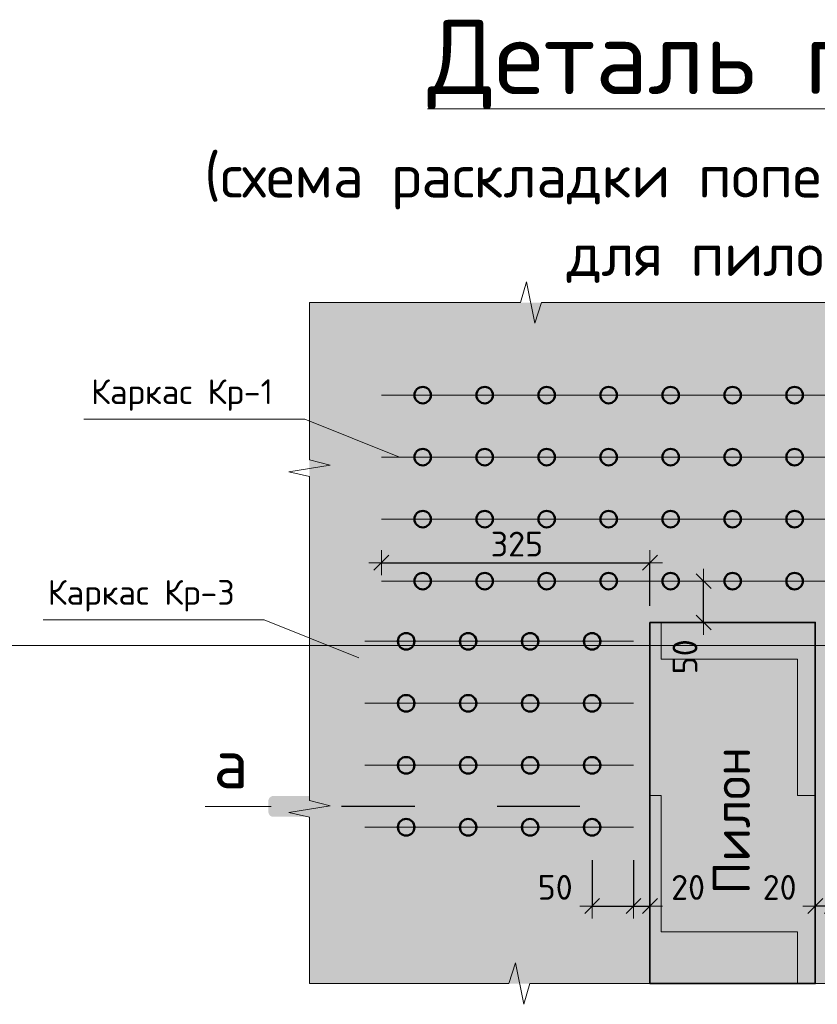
# Model space of a CAD drawing. Header units: metres. Extents: x -38 to 107, y -15 to 21.
# Tile 133 of 167: x 74.299 to 75.264, y 4.037 to 5.229. Entities that reach past the tile are written whole.
import ezdxf

# ---------------------------------------------------------------- set-up
doc = ezdxf.new("R2010")
doc.units = ezdxf.units.M
doc.header["$PDMODE"] = 65
doc.linetypes.add('______2', pattern=[0.0405, 0.03, -0.0105])
doc.layers.add('XR$3$_3705', color=7, linetype='Continuous')
doc.layers.add('XR$5$_3705', color=7, linetype='Continuous')
for name, color, linetype, lineweight in [('XR$3$ВК__отв в полу 1-2 эт', 220, 'Continuous', 25), ('XR$3$Размерная линия (1)', 7, 'Continuous', 13), ('XR$3$Текст_ общее_1', 7, 'Continuous', 13), ('XR$4$Текст_ примечание', 7, 'Continuous', 13), ('XR$5$ВК__отв в полу 1-2 эт', 220, 'Continuous', 25), ('XR$5$Размерная линия (1)', 7, 'Continuous', 13), ('XR$5$Текст_ общее_1', 7, 'Continuous', 13)]:
    doc.layers.add(name, color=color, linetype=linetype, lineweight=lineweight)
doc.styles.add('ISOCPEUR', font='txt')
doc.dimstyles.new('DIMSTYLE_23', dxfattribs={"dimtxt": 0.03, "dimasz": 0.03, "dimexe": 0, "dimexo": 0, "dimgap": 0.015, "dimtad": 2, "dimdec": 0, "dimlfac": 1000, "dimrnd": 5, "dimzin": 12, "dimdsep": 46, "dimtxsty": 'ISOCPEUR', "dimblk1": 'ALL_ML_STRICH', "dimblk2": 'ALL_ML_STRICH', "dimsah": 1, "dimcen": 0, "dimclrd": 7, "dimclre": 256, "dimclrt": 7, "dimadec": 0, "dimazin": 0, "dimtfac": 1, "dimtdec": 0, "dimtix": 1, "dimtmove": 2, "dimatfit": 3, "dimfxl": 0, "dimtvp": 1.2, "dimtzin": 0, "dimlwd": 0, "dimlwe": -3, "dimarcsym": 0})
doc.dimstyles.new('DIMSTYLE_24', dxfattribs={"dimtxt": 0.03, "dimasz": 0.03, "dimexe": 0, "dimexo": 0, "dimgap": 0.015, "dimtad": 2, "dimdec": 0, "dimlfac": 1000, "dimrnd": 5, "dimzin": 12, "dimdsep": 46, "dimtxsty": 'ISOCPEUR', "dimblk1": 'ALL_ML_STRICH', "dimblk2": 'ALL_ML_STRICH', "dimsah": 1, "dimcen": 0, "dimclrd": 7, "dimclre": 256, "dimclrt": 7, "dimadec": 0, "dimazin": 0, "dimtfac": 1, "dimtdec": 0, "dimtix": 1, "dimtmove": 2, "dimatfit": 3, "dimfxl": 0, "dimtzin": 0, "dimlwd": 0, "dimlwe": -3, "dimarcsym": 0})
doc.dimstyles.new('DIMSTYLE_25', dxfattribs={"dimtxt": 0.03, "dimasz": 0.03, "dimexe": 0, "dimexo": 1e-06, "dimgap": 0.015, "dimtad": 2, "dimdec": 0, "dimlfac": 1000, "dimrnd": 5, "dimzin": 12, "dimdsep": 46, "dimtxsty": 'ISOCPEUR', "dimblk1": 'ALL_ML_STRICH', "dimblk2": 'ALL_ML_STRICH', "dimsah": 1, "dimcen": 0, "dimse1": 1, "dimse2": 1, "dimclrd": 7, "dimclre": 256, "dimclrt": 7, "dimadec": 0, "dimazin": 0, "dimtfac": 1, "dimtdec": 0, "dimtix": 1, "dimtmove": 2, "dimatfit": 3, "dimfxl": 0, "dimtvp": 1.2, "dimtzin": 0, "dimlwd": 0, "dimlwe": -3, "dimarcsym": 0})
doc.dimstyles.new('DIMSTYLE_26', dxfattribs={"dimtxt": 0.03, "dimasz": 0.03, "dimexe": 0, "dimexo": 1e-06, "dimgap": 0.015, "dimtad": 2, "dimdec": 0, "dimlfac": 1000, "dimrnd": 5, "dimzin": 12, "dimdsep": 46, "dimtxsty": 'ISOCPEUR', "dimblk1": 'ALL_ML_STRICH', "dimblk2": 'ALL_ML_STRICH', "dimsah": 1, "dimcen": 0, "dimse1": 1, "dimse2": 1, "dimclrd": 7, "dimclre": 256, "dimclrt": 7, "dimadec": 0, "dimazin": 0, "dimtfac": 1, "dimtdec": 0, "dimtix": 1, "dimtmove": 2, "dimatfit": 3, "dimfxl": 0, "dimtvp": 1.2, "dimtzin": 0, "dimlwd": 0, "dimlwe": -3, "dimarcsym": 0})
pattern_1 = [(0, (0.33, 0.33), (0.165, 0.165), [0.165, -0.165]), (90, (0.33, 0.33), (-0.165, 0.165), [0.165, -0.165])]

# ---------------------------------------------------------------- blocks, each defined once
blk = doc.blocks.new('ЭЛЕМЕНТ_УЗОРА_7')
at = {"color": 7, "linetype": 'Continuous', "lineweight": 13, "transparency": 33554687}
for p, q in [((74.6496, 4.8864), (74.6496, 4.8864)), ((74.6496, 4.8864), (74.6496, 4.8864)), ((75.6936, 4.8864), (75.6936, 4.8864)), ((75.6936, 4.8864), (75.6936, 4.8864)), ((74.6496, 4.0624), (74.6496, 4.0624)), ((75.6936, 4.0624), (75.6936, 4.0624))]:
    blk.add_line(p, q, dxfattribs=at)
for points in [[(74.6496, 4.8864), (74.9048, 4.8864), (74.9121, 4.9114), (74.9221, 4.8614), (74.9304, 4.8864), (75.1716, 4.8864)], [(75.1716, 4.8864), (75.4268, 4.8864), (75.4341, 4.9114), (75.4441, 4.8614), (75.4524, 4.8864), (75.6936, 4.8864)], [(74.6496, 4.4744), (74.6496, 4.6759), (74.6246, 4.6816), (74.6746, 4.6895), (74.6496, 4.6961), (74.6496, 4.8864)], [(75.6936, 4.8864), (75.6936, 4.6849), (75.7186, 4.6792), (75.6686, 4.6713), (75.6936, 4.6648), (75.6936, 4.4744)], [(74.6496, 4.0624), (74.6496, 4.2639), (74.6246, 4.2696), (74.6746, 4.2775), (74.6496, 4.2841), (74.6496, 4.4744)], [(75.6936, 4.4744), (75.6936, 4.2729), (75.7186, 4.2672), (75.6686, 4.2593), (75.6936, 4.2528), (75.6936, 4.0624)], [(75.1716, 4.0624), (74.9163, 4.0624), (74.909, 4.0374), (74.8991, 4.0874), (74.8907, 4.0624), (74.6496, 4.0624), (74.6496, 4.0624)], [(75.6936, 4.0624), (75.6936, 4.0624), (75.4383, 4.0624), (75.431, 4.0374), (75.4211, 4.0874), (75.4127, 4.0624), (75.1716, 4.0624)]]:
    blk.add_lwpolyline(points, dxfattribs=at)
blk = doc.blocks.new('ALL_ML_STRICH')
at = {"color": 0, "linetype": 'ByBlock', "lineweight": -2}
for p, q in [((0, -0.5), (0, 0.5)), ((-1, 0), (0.5, 0)), ((-0.3, -0.3), (0.3, 0.3))]:
    blk.add_line(p, q, dxfattribs=at)
blk = doc.blocks.new('*D168')
at = {"layer": 'DEFPOINTS', "color": 7, "linetype": 'Continuous', "lineweight": 13, "transparency": 33554687}
for p in [(75.1298, 4.5494), (75.1265, 4.4994), (75.1276, 4.4994)]:
    blk.add_point(p, dxfattribs=at)
at = {"layer": 'XR$3$Размерная линия (1)', "color": 7, "linetype": 'Continuous', "lineweight": -2, "transparency": 33554687}
blk.add_line((75.1265, 4.4994), (75.1265, 4.5494), dxfattribs=at)
at = {"layer": 'XR$3$Размерная линия (1)', "color": 7, "linetype": 'Continuous', "lineweight": 13, "transparency": 33554687, "xscale": 0.03, "yscale": 0.03, "zscale": 0.03}
for p, rotation in [((75.1265, 4.5494), 90), ((75.1265, 4.4994), 270)]:
    blk.add_blockref('ALL_ML_STRICH', p, dxfattribs=dict(at, rotation=rotation))
at = {"layer": 'XR$3$Размерная линия (1)', "color": 7, "linetype": 'Continuous', "lineweight": 13, "transparency": 33554687, "insert": (75.104, 4.4578), "char_height": 0.03, "width": 0.06, "attachment_point": 5, "rotation": 90, "style": 'ISOCPEUR'}
blk.add_mtext('\\A1;{50}', dxfattribs=at)
blk = doc.blocks.new('*D192')
at = {"layer": 'DEFPOINTS', "color": 7, "linetype": 'Continuous', "lineweight": 13, "transparency": 33554687}
for p in [(74.7366, 4.5717), (74.7366, 4.5494), (75.0616, 4.4994)]:
    blk.add_point(p, dxfattribs=at)
at = {"layer": 'XR$3$Размерная линия (1)', "color": 9, "linetype": 'Continuous', "lineweight": -2, "true_color": 0xc7c7c7, "transparency": 33554687}
for p, q in [((74.7366, 4.5717), (74.7366, 4.5717)), ((75.0616, 4.5194), (75.0616, 4.5717))]:
    blk.add_line(p, q, dxfattribs=at)
at = {"layer": 'XR$3$Размерная линия (1)', "color": 7, "linetype": 'Continuous', "lineweight": -2, "transparency": 33554687}
blk.add_line((74.7366, 4.5717), (75.0616, 4.5717), dxfattribs=at)
at = {"layer": 'XR$3$Размерная линия (1)', "color": 7, "linetype": 'Continuous', "lineweight": 13, "transparency": 33554687, "xscale": 0.03, "yscale": 0.03, "zscale": 0.03, "rotation": 180}
blk.add_blockref('ALL_ML_STRICH', (74.7366, 4.5717), dxfattribs=at)
at = {"layer": 'XR$3$Размерная линия (1)', "color": 7, "linetype": 'Continuous', "lineweight": 13, "transparency": 33554687, "xscale": 0.03, "yscale": 0.03, "zscale": 0.03}
blk.add_blockref('ALL_ML_STRICH', (75.0616, 4.5717), dxfattribs=at)
at = {"layer": 'XR$3$Размерная линия (1)', "color": 7, "linetype": 'Continuous', "lineweight": 13, "transparency": 33554687, "insert": (74.9006, 4.5942), "char_height": 0.03, "width": 0.09, "attachment_point": 5, "style": 'ISOCPEUR'}
blk.add_mtext('\\A1;{325}', dxfattribs=at)
blk = doc.blocks.new('*D193')
at = {"layer": 'DEFPOINTS', "color": 7, "linetype": 'Continuous', "lineweight": 13, "transparency": 33554687}
for p in [(74.9916, 4.2316), (75.0416, 4.2316), (74.9916, 4.1563)]:
    blk.add_point(p, dxfattribs=at)
at = {"layer": 'XR$3$Размерная линия (1)', "color": 9, "linetype": 'Continuous', "lineweight": -2, "true_color": 0xc7c7c7, "transparency": 33554687}
for p, q in [((74.9916, 4.2116), (74.9916, 4.1563)), ((75.0416, 4.2116), (75.0416, 4.1563))]:
    blk.add_line(p, q, dxfattribs=at)
at = {"layer": 'XR$3$Размерная линия (1)', "color": 7, "linetype": 'Continuous', "lineweight": -2, "transparency": 33554687}
blk.add_line((74.9916, 4.1563), (75.0416, 4.1563), dxfattribs=at)
at = {"layer": 'XR$3$Размерная линия (1)', "color": 7, "linetype": 'Continuous', "lineweight": 13, "transparency": 33554687, "xscale": 0.03, "yscale": 0.03, "zscale": 0.03, "rotation": 180}
blk.add_blockref('ALL_ML_STRICH', (74.9916, 4.1563), dxfattribs=at)
at = {"layer": 'XR$3$Размерная линия (1)', "color": 7, "linetype": 'Continuous', "lineweight": 13, "transparency": 33554687, "xscale": 0.03, "yscale": 0.03, "zscale": 0.03}
blk.add_blockref('ALL_ML_STRICH', (75.0416, 4.1563), dxfattribs=at)
at = {"layer": 'XR$3$Размерная линия (1)', "color": 7, "linetype": 'Continuous', "lineweight": 13, "transparency": 33554687, "insert": (74.9469, 4.1789), "char_height": 0.03, "width": 0.06, "attachment_point": 5, "style": 'ISOCPEUR'}
blk.add_mtext('\\A1;{50}', dxfattribs=at)
blk = doc.blocks.new('*D194')
at = {"layer": 'DEFPOINTS', "color": 7, "linetype": 'Continuous', "lineweight": 13, "transparency": 33554687}
for p in [(75.0416, 4.2316), (75.0616, 4.166), (75.0416, 4.1563)]:
    blk.add_point(p, dxfattribs=at)
at = {"layer": 'XR$3$Размерная линия (1)', "color": 9, "linetype": 'Continuous', "lineweight": -2, "true_color": 0xc7c7c7, "transparency": 33554687}
for p, q in [((75.0416, 4.2116), (75.0416, 4.1563)), ((75.0616, 4.1563), (75.0616, 4.1563))]:
    blk.add_line(p, q, dxfattribs=at)
at = {"layer": 'XR$3$Размерная линия (1)', "color": 7, "linetype": 'Continuous', "lineweight": -2, "transparency": 33554687}
blk.add_line((75.0416, 4.1563), (75.0616, 4.1563), dxfattribs=at)
at = {"layer": 'XR$3$Размерная линия (1)', "color": 7, "linetype": 'Continuous', "lineweight": 13, "transparency": 33554687, "xscale": 0.03, "yscale": 0.03, "zscale": 0.03, "rotation": 180}
blk.add_blockref('ALL_ML_STRICH', (75.0416, 4.1563), dxfattribs=at)
at = {"layer": 'XR$3$Размерная линия (1)', "color": 7, "linetype": 'Continuous', "lineweight": 13, "transparency": 33554687, "xscale": 0.03, "yscale": 0.03, "zscale": 0.03}
blk.add_blockref('ALL_ML_STRICH', (75.0616, 4.1563), dxfattribs=at)
at = {"layer": 'XR$3$Размерная линия (1)', "color": 7, "linetype": 'Continuous', "lineweight": 13, "transparency": 33554687, "insert": (75.1077, 4.1788), "char_height": 0.03, "width": 0.06, "attachment_point": 5, "style": 'ISOCPEUR'}
blk.add_mtext('\\A1;{20}', dxfattribs=at)
blk = doc.blocks.new('*D223')
at = {"layer": 'DEFPOINTS', "color": 7, "linetype": 'Continuous', "lineweight": 13, "transparency": 33554687}
for p in [(75.2816, 4.2316), (75.2616, 4.166), (75.2816, 4.1563)]:
    blk.add_point(p, dxfattribs=at)
at = {"layer": 'XR$3$Размерная линия (1)', "color": 9, "linetype": 'Continuous', "lineweight": -2, "true_color": 0xc7c7c7, "transparency": 33554687}
for p, q in [((75.2816, 4.2116), (75.2816, 4.1563)), ((75.2616, 4.1563), (75.2616, 4.1563))]:
    blk.add_line(p, q, dxfattribs=at)
at = {"layer": 'XR$3$Размерная линия (1)', "color": 7, "linetype": 'Continuous', "lineweight": -2, "transparency": 33554687}
blk.add_line((75.2816, 4.1563), (75.2616, 4.1563), dxfattribs=at)
at = {"layer": 'XR$3$Размерная линия (1)', "color": 7, "linetype": 'Continuous', "lineweight": 13, "transparency": 33554687, "xscale": 0.03, "yscale": 0.03, "zscale": 0.03}
for p, rotation in [((75.2616, 4.1563), 180), ((75.2816, 4.1563), 360)]:
    blk.add_blockref('ALL_ML_STRICH', p, dxfattribs=dict(at, rotation=rotation))
at = {"layer": 'XR$3$Размерная линия (1)', "color": 7, "linetype": 'Continuous', "lineweight": 13, "transparency": 33554687, "insert": (75.2185, 4.1788), "char_height": 0.03, "width": 0.06, "attachment_point": 5, "style": 'ISOCPEUR'}
blk.add_mtext('\\A1;{20}', dxfattribs=at)
blk = doc.blocks.new('ЭЛЕМЕНТ_УЗОРА_26')
at = {"color": 7, "linetype": 'Continuous', "lineweight": 13, "transparency": 33554687}
for p, q in [((74.6496, 4.8864), (74.6496, 4.8864)), ((74.6496, 4.8864), (74.6496, 4.8864)), ((75.6936, 4.8864), (75.6936, 4.8864)), ((75.6936, 4.8864), (75.6936, 4.8864)), ((74.6496, 4.0624), (74.6496, 4.0624)), ((75.6936, 4.0624), (75.6936, 4.0624))]:
    blk.add_line(p, q, dxfattribs=at)
for points in [[(74.6496, 4.8864), (74.9048, 4.8864), (74.9121, 4.9114), (74.9221, 4.8614), (74.9304, 4.8864), (75.1716, 4.8864)], [(75.1716, 4.8864), (75.4268, 4.8864), (75.4341, 4.9114), (75.4441, 4.8614), (75.4524, 4.8864), (75.6936, 4.8864)], [(74.6496, 4.4744), (74.6496, 4.6759), (74.6246, 4.6816), (74.6746, 4.6895), (74.6496, 4.6961), (74.6496, 4.8864)], [(75.6936, 4.8864), (75.6936, 4.6849), (75.7186, 4.6792), (75.6686, 4.6713), (75.6936, 4.6648), (75.6936, 4.4744)], [(74.6496, 4.0624), (74.6496, 4.2639), (74.6246, 4.2696), (74.6746, 4.2775), (74.6496, 4.2841), (74.6496, 4.4744)], [(75.6936, 4.4744), (75.6936, 4.2729), (75.7186, 4.2672), (75.6686, 4.2593), (75.6936, 4.2528), (75.6936, 4.0624)], [(75.1716, 4.0624), (74.9163, 4.0624), (74.909, 4.0374), (74.8991, 4.0874), (74.8907, 4.0624), (74.6496, 4.0624), (74.6496, 4.0624)], [(75.6936, 4.0624), (75.6936, 4.0624), (75.4383, 4.0624), (75.431, 4.0374), (75.4211, 4.0874), (75.4127, 4.0624), (75.1716, 4.0624)]]:
    blk.add_lwpolyline(points, dxfattribs=at)
blk = doc.blocks.new('*D971')
at = {"layer": 'DEFPOINTS', "color": 7, "linetype": 'Continuous', "lineweight": 13, "transparency": 33554687}
for p in [(75.1298, 4.5494), (75.1265, 4.4994), (75.1276, 4.4994)]:
    blk.add_point(p, dxfattribs=at)
at = {"layer": 'XR$5$Размерная линия (1)', "color": 7, "linetype": 'Continuous', "lineweight": -2, "transparency": 33554687}
blk.add_line((75.1265, 4.4994), (75.1265, 4.5494), dxfattribs=at)
at = {"layer": 'XR$5$Размерная линия (1)', "color": 7, "linetype": 'Continuous', "lineweight": 13, "transparency": 33554687, "xscale": 0.03, "yscale": 0.03, "zscale": 0.03}
for p, rotation in [((75.1265, 4.5494), 90), ((75.1265, 4.4994), 270)]:
    blk.add_blockref('ALL_ML_STRICH', p, dxfattribs=dict(at, rotation=rotation))
at = {"layer": 'XR$5$Размерная линия (1)', "color": 7, "linetype": 'Continuous', "lineweight": 13, "transparency": 33554687, "insert": (75.104, 4.4578), "char_height": 0.03, "width": 0.06, "attachment_point": 5, "rotation": 90, "style": 'ISOCPEUR'}
blk.add_mtext('\\A1;{50}', dxfattribs=at)
blk = doc.blocks.new('*D994')
at = {"layer": 'DEFPOINTS', "color": 7, "linetype": 'Continuous', "lineweight": 13, "transparency": 33554687}
for p in [(74.7366, 4.5717), (74.7366, 4.5494), (75.0616, 4.4994)]:
    blk.add_point(p, dxfattribs=at)
at = {"layer": 'XR$5$Размерная линия (1)', "color": 9, "linetype": 'Continuous', "lineweight": -2, "true_color": 0xc7c7c7, "transparency": 33554687}
for p, q in [((74.7366, 4.5717), (74.7366, 4.5717)), ((75.0616, 4.5194), (75.0616, 4.5717))]:
    blk.add_line(p, q, dxfattribs=at)
at = {"layer": 'XR$5$Размерная линия (1)', "color": 7, "linetype": 'Continuous', "lineweight": -2, "transparency": 33554687}
blk.add_line((74.7366, 4.5717), (75.0616, 4.5717), dxfattribs=at)
at = {"layer": 'XR$5$Размерная линия (1)', "color": 7, "linetype": 'Continuous', "lineweight": 13, "transparency": 33554687, "xscale": 0.03, "yscale": 0.03, "zscale": 0.03, "rotation": 180}
blk.add_blockref('ALL_ML_STRICH', (74.7366, 4.5717), dxfattribs=at)
at = {"layer": 'XR$5$Размерная линия (1)', "color": 7, "linetype": 'Continuous', "lineweight": 13, "transparency": 33554687, "xscale": 0.03, "yscale": 0.03, "zscale": 0.03}
blk.add_blockref('ALL_ML_STRICH', (75.0616, 4.5717), dxfattribs=at)
at = {"layer": 'XR$5$Размерная линия (1)', "color": 7, "linetype": 'Continuous', "lineweight": 13, "transparency": 33554687, "insert": (74.9006, 4.5942), "char_height": 0.03, "width": 0.09, "attachment_point": 5, "style": 'ISOCPEUR'}
blk.add_mtext('\\A1;{325}', dxfattribs=at)
blk = doc.blocks.new('*D995')
at = {"layer": 'DEFPOINTS', "color": 7, "linetype": 'Continuous', "lineweight": 13, "transparency": 33554687}
for p in [(74.9916, 4.2316), (75.0416, 4.2316), (74.9916, 4.1563)]:
    blk.add_point(p, dxfattribs=at)
at = {"layer": 'XR$5$Размерная линия (1)', "color": 9, "linetype": 'Continuous', "lineweight": -2, "true_color": 0xc7c7c7, "transparency": 33554687}
for p, q in [((74.9916, 4.2116), (74.9916, 4.1563)), ((75.0416, 4.2116), (75.0416, 4.1563))]:
    blk.add_line(p, q, dxfattribs=at)
at = {"layer": 'XR$5$Размерная линия (1)', "color": 7, "linetype": 'Continuous', "lineweight": -2, "transparency": 33554687}
blk.add_line((74.9916, 4.1563), (75.0416, 4.1563), dxfattribs=at)
at = {"layer": 'XR$5$Размерная линия (1)', "color": 7, "linetype": 'Continuous', "lineweight": 13, "transparency": 33554687, "xscale": 0.03, "yscale": 0.03, "zscale": 0.03, "rotation": 180}
blk.add_blockref('ALL_ML_STRICH', (74.9916, 4.1563), dxfattribs=at)
at = {"layer": 'XR$5$Размерная линия (1)', "color": 7, "linetype": 'Continuous', "lineweight": 13, "transparency": 33554687, "xscale": 0.03, "yscale": 0.03, "zscale": 0.03}
blk.add_blockref('ALL_ML_STRICH', (75.0416, 4.1563), dxfattribs=at)
at = {"layer": 'XR$5$Размерная линия (1)', "color": 7, "linetype": 'Continuous', "lineweight": 13, "transparency": 33554687, "insert": (74.9469, 4.1789), "char_height": 0.03, "width": 0.06, "attachment_point": 5, "style": 'ISOCPEUR'}
blk.add_mtext('\\A1;{50}', dxfattribs=at)
blk = doc.blocks.new('*D996')
at = {"layer": 'DEFPOINTS', "color": 7, "linetype": 'Continuous', "lineweight": 13, "transparency": 33554687}
for p in [(75.0416, 4.2316), (75.0616, 4.166), (75.0416, 4.1563)]:
    blk.add_point(p, dxfattribs=at)
at = {"layer": 'XR$5$Размерная линия (1)', "color": 9, "linetype": 'Continuous', "lineweight": -2, "true_color": 0xc7c7c7, "transparency": 33554687}
for p, q in [((75.0416, 4.2116), (75.0416, 4.1563)), ((75.0616, 4.1563), (75.0616, 4.1563))]:
    blk.add_line(p, q, dxfattribs=at)
at = {"layer": 'XR$5$Размерная линия (1)', "color": 7, "linetype": 'Continuous', "lineweight": -2, "transparency": 33554687}
blk.add_line((75.0416, 4.1563), (75.0616, 4.1563), dxfattribs=at)
at = {"layer": 'XR$5$Размерная линия (1)', "color": 7, "linetype": 'Continuous', "lineweight": 13, "transparency": 33554687, "xscale": 0.03, "yscale": 0.03, "zscale": 0.03, "rotation": 180}
blk.add_blockref('ALL_ML_STRICH', (75.0416, 4.1563), dxfattribs=at)
at = {"layer": 'XR$5$Размерная линия (1)', "color": 7, "linetype": 'Continuous', "lineweight": 13, "transparency": 33554687, "xscale": 0.03, "yscale": 0.03, "zscale": 0.03}
blk.add_blockref('ALL_ML_STRICH', (75.0616, 4.1563), dxfattribs=at)
at = {"layer": 'XR$5$Размерная линия (1)', "color": 7, "linetype": 'Continuous', "lineweight": 13, "transparency": 33554687, "insert": (75.1077, 4.1788), "char_height": 0.03, "width": 0.06, "attachment_point": 5, "style": 'ISOCPEUR'}
blk.add_mtext('\\A1;{20}', dxfattribs=at)
blk = doc.blocks.new('*D1004')
at = {"layer": 'DEFPOINTS', "color": 7, "linetype": 'Continuous', "lineweight": 13, "transparency": 33554687}
for p in [(75.2816, 4.2316), (75.2616, 4.166), (75.2816, 4.1563)]:
    blk.add_point(p, dxfattribs=at)
at = {"layer": 'XR$5$Размерная линия (1)', "color": 9, "linetype": 'Continuous', "lineweight": -2, "true_color": 0xc7c7c7, "transparency": 33554687}
for p, q in [((75.2816, 4.2116), (75.2816, 4.1563)), ((75.2616, 4.1563), (75.2616, 4.1563))]:
    blk.add_line(p, q, dxfattribs=at)
at = {"layer": 'XR$5$Размерная линия (1)', "color": 7, "linetype": 'Continuous', "lineweight": -2, "transparency": 33554687}
blk.add_line((75.2816, 4.1563), (75.2616, 4.1563), dxfattribs=at)
at = {"layer": 'XR$5$Размерная линия (1)', "color": 7, "linetype": 'Continuous', "lineweight": 13, "transparency": 33554687, "xscale": 0.03, "yscale": 0.03, "zscale": 0.03}
for p, rotation in [((75.2616, 4.1563), 180), ((75.2816, 4.1563), 360)]:
    blk.add_blockref('ALL_ML_STRICH', p, dxfattribs=dict(at, rotation=rotation))
at = {"layer": 'XR$5$Размерная линия (1)', "color": 7, "linetype": 'Continuous', "lineweight": 13, "transparency": 33554687, "insert": (75.2185, 4.1788), "char_height": 0.03, "width": 0.06, "attachment_point": 5, "style": 'ISOCPEUR'}
blk.add_mtext('\\A1;{20}', dxfattribs=at)

msp = doc.modelspace()

# ---------------------------------------------------------------- hatches: boundary and pattern name
at = {"linetype": 'Continuous', "lineweight": 13, "true_color": 0xf0eae8, "transparency": 33554687}
msp.add_hatch(color=7, dxfattribs=at).paths.add_polyline_path([(74.6496, 4.8864), (74.6496, 4.0624), (75.6936, 4.0624), (75.6936, 4.8864)])
msp.add_hatch(color=7, dxfattribs=at).paths.add_polyline_path([(74.6496, 4.8864), (74.6496, 4.0624), (75.6936, 4.0624), (75.6936, 4.8864)])
at = {"linetype": 'Continuous', "lineweight": 13, "transparency": 33554687}
h = msp.add_hatch(dxfattribs=at)
h.set_pattern_fill('____', scale=0.165, style=0, pattern_type=2)
h.set_pattern_definition(pattern_1)
h.paths.add_polyline_path([(75.0616, 4.0624), (75.2616, 4.0624), (75.2616, 4.4994), (75.0616, 4.4994)], flags=0)
h = msp.add_hatch(dxfattribs=at)
h.set_pattern_fill('____', scale=0.165, style=0, pattern_type=2)
h.set_pattern_definition(pattern_1)
h.paths.add_polyline_path([(75.0616, 4.0624), (75.2616, 4.0624), (75.2616, 4.4994), (75.0616, 4.4994)], flags=0)
at = {"linetype": 'Continuous', "lineweight": 25, "true_color": 0x000000, "transparency": 33554687}
for points in [[(74.6051, 4.2894), (74.6043, 4.2892), (74.6036, 4.289), (74.6029, 4.2886), (74.6023, 4.2882), (74.6017, 4.2877), (74.6012, 4.2871), (74.6008, 4.2865), (74.6004, 4.2858), (74.6002, 4.2851), (74.6, 4.2843), (74.6, 4.2836), (74.6, 4.2702), (74.6, 4.2694), (74.6002, 4.2687), (74.6004, 4.268), (74.6008, 4.2673), (74.6012, 4.2666), (74.6017, 4.2661), (74.6023, 4.2655), (74.6029, 4.2651), (74.6036, 4.2648), (74.6043, 4.2645), (74.6051, 4.2644), (74.6058, 4.2643), (74.7033, 4.2643), (74.7033, 4.2894), (74.6058, 4.2894)], [(74.6051, 4.2894), (74.6043, 4.2892), (74.6036, 4.289), (74.6029, 4.2886), (74.6023, 4.2882), (74.6017, 4.2877), (74.6012, 4.2871), (74.6008, 4.2865), (74.6004, 4.2858), (74.6002, 4.2851), (74.6, 4.2843), (74.6, 4.2836), (74.6, 4.2702), (74.6, 4.2694), (74.6002, 4.2687), (74.6004, 4.268), (74.6008, 4.2673), (74.6012, 4.2666), (74.6017, 4.2661), (74.6023, 4.2655), (74.6029, 4.2651), (74.6036, 4.2648), (74.6043, 4.2645), (74.6051, 4.2644), (74.6058, 4.2643), (74.7033, 4.2643), (74.7033, 4.2894), (74.6058, 4.2894)], [(75.0705, 4.2894), (75.0697, 4.2894), (74.9723, 4.2894), (74.9723, 4.2643), (75.0697, 4.2643), (75.0705, 4.2644), (75.0713, 4.2645), (75.072, 4.2648), (75.0727, 4.2651), (75.0733, 4.2655), (75.0739, 4.2661), (75.0744, 4.2666), (75.0748, 4.2673), (75.0752, 4.268), (75.0754, 4.2687), (75.0756, 4.2694), (75.0756, 4.2702), (75.0756, 4.2836), (75.0756, 4.2843), (75.0754, 4.2851), (75.0752, 4.2858), (75.0748, 4.2865), (75.0744, 4.2871), (75.0739, 4.2877), (75.0733, 4.2882), (75.0727, 4.2886), (75.072, 4.289), (75.0713, 4.2892)], [(75.0705, 4.2894), (75.0697, 4.2894), (74.9723, 4.2894), (74.9723, 4.2643), (75.0697, 4.2643), (75.0705, 4.2644), (75.0713, 4.2645), (75.072, 4.2648), (75.0727, 4.2651), (75.0733, 4.2655), (75.0739, 4.2661), (75.0744, 4.2666), (75.0748, 4.2673), (75.0752, 4.268), (75.0754, 4.2687), (75.0756, 4.2694), (75.0756, 4.2702), (75.0756, 4.2836), (75.0756, 4.2843), (75.0754, 4.2851), (75.0752, 4.2858), (75.0748, 4.2865), (75.0744, 4.2871), (75.0739, 4.2877), (75.0733, 4.2882), (75.0727, 4.2886), (75.072, 4.289), (75.0713, 4.2892)]]:
    msp.add_hatch(color=18, dxfattribs=at).paths.add_polyline_path(points)

# ---------------------------------------------------------------- linework, layer by layer
at = {"color": 7, "linetype": '______2', "lineweight": 25, "transparency": 33554687}
msp.add_line((74.9769, 4.2769), (74.6883, 4.2769), dxfattribs=at)
msp.add_line((74.9769, 4.2769), (74.6883, 4.2769), dxfattribs=at)
at = {"color": 7, "linetype": 'Continuous', "lineweight": 13, "transparency": 33554687}
for points in [[(74.3768, 4.7454), (74.644, 4.7454), (74.7587, 4.6994)], [(74.3768, 4.7454), (74.644, 4.7454), (74.7587, 4.6994)], [(74.3275, 4.5026), (74.5947, 4.5026), (74.7094, 4.4566)], [(74.3275, 4.5026), (74.5947, 4.5026), (74.7094, 4.4566)]]:
    msp.add_lwpolyline(points, dxfattribs=at)
at = {"color": 7, "linetype": 'Continuous', "lineweight": 35, "transparency": 33554687}
msp.add_lwpolyline([(75.0616, 4.4994), (75.2616, 4.4994), (75.2616, 4.0624), (75.0616, 4.0624), (75.0616, 4.4994)], dxfattribs=at)
msp.add_lwpolyline([(75.0616, 4.4994), (75.2616, 4.4994), (75.2616, 4.0624), (75.0616, 4.0624), (75.0616, 4.4994)], dxfattribs=at)
at = {"layer": 'XR$3$_3705', "color": 7, "linetype": 'Continuous', "lineweight": 50, "transparency": 33554687}
for centre in [(74.7866, 4.7744), (74.8616, 4.7744), (74.9366, 4.7744), (75.0116, 4.7744), (75.0866, 4.7744), (75.1616, 4.7744), (75.2366, 4.7744), (74.7866, 4.6994), (74.8616, 4.6994), (74.9366, 4.6994), (75.0116, 4.6994), (75.0866, 4.6994), (75.1616, 4.6994), (75.2366, 4.6994), (74.7866, 4.6244), (74.8616, 4.6244), (74.9366, 4.6244), (75.0116, 4.6244), (75.0866, 4.6244), (75.1616, 4.6244), (75.2366, 4.6244), (74.7866, 4.5494), (74.8616, 4.5494), (74.9366, 4.5494), (75.0116, 4.5494), (75.0866, 4.5494), (75.1616, 4.5494), (75.2366, 4.5494), (74.7666, 4.4766), (74.8416, 4.4766), (74.9166, 4.4766), (74.9916, 4.4766), (74.7666, 4.4016), (74.8416, 4.4016), (74.9166, 4.4016), (74.9916, 4.4016), (74.7666, 4.3266), (74.8416, 4.3266), (74.9166, 4.3266), (74.9916, 4.3266), (74.7666, 4.2516), (74.8416, 4.2516), (74.9166, 4.2516), (74.9916, 4.2516)]:
    msp.add_circle(centre, 0.01, dxfattribs=at)
at = {"layer": 'XR$3$ВК__отв в полу 1-2 эт', "color": 7, "linetype": 'Continuous', "lineweight": 13, "transparency": 33554687}
for p, q in [((75.5866, 4.7744), (74.7366, 4.7744)), ((75.5866, 4.6994), (74.7366, 4.6994)), ((75.5866, 4.6244), (74.7366, 4.6244)), ((75.5866, 4.5494), (74.7366, 4.5494)), ((74.7166, 4.4766), (75.0416, 4.4766)), ((74.7166, 4.4016), (75.0416, 4.4016)), ((74.7166, 4.3266), (75.0416, 4.3266)), ((74.6033, 4.2769), (74.5233, 4.2769)), ((74.7166, 4.2516), (75.0416, 4.2516))]:
    msp.add_line(p, q, dxfattribs=at)
at = {"layer": 'XR$4$Текст_ примечание', "color": 7, "linetype": 'Continuous', "lineweight": 13, "transparency": 33554687}
msp.add_line((86.4198, 4.4717), (67.9198, 4.4717), dxfattribs=at)
at = {"layer": 'XR$5$_3705', "color": 7, "linetype": 'Continuous', "lineweight": 50, "transparency": 33554687}
for centre in [(74.7866, 4.7744), (74.8616, 4.7744), (74.9366, 4.7744), (75.0116, 4.7744), (75.0866, 4.7744), (75.1616, 4.7744), (75.2366, 4.7744), (74.7866, 4.6994), (74.8616, 4.6994), (74.9366, 4.6994), (75.0116, 4.6994), (75.0866, 4.6994), (75.1616, 4.6994), (75.2366, 4.6994), (74.7866, 4.6244), (74.8616, 4.6244), (74.9366, 4.6244), (75.0116, 4.6244), (75.0866, 4.6244), (75.1616, 4.6244), (75.2366, 4.6244), (74.7866, 4.5494), (74.8616, 4.5494), (74.9366, 4.5494), (75.0116, 4.5494), (75.0866, 4.5494), (75.1616, 4.5494), (75.2366, 4.5494), (74.7666, 4.4766), (74.8416, 4.4766), (74.9166, 4.4766), (74.9916, 4.4766), (74.7666, 4.4016), (74.8416, 4.4016), (74.9166, 4.4016), (74.9916, 4.4016), (74.7666, 4.3266), (74.8416, 4.3266), (74.9166, 4.3266), (74.9916, 4.3266), (74.7666, 4.2516), (74.8416, 4.2516), (74.9166, 4.2516), (74.9916, 4.2516)]:
    msp.add_circle(centre, 0.01, dxfattribs=at)
at = {"layer": 'XR$5$ВК__отв в полу 1-2 эт', "color": 7, "linetype": 'Continuous', "lineweight": 13, "transparency": 33554687}
for p, q in [((75.5866, 4.7744), (74.7366, 4.7744)), ((75.5866, 4.6994), (74.7366, 4.6994)), ((75.5866, 4.6244), (74.7366, 4.6244)), ((75.5866, 4.5494), (74.7366, 4.5494)), ((74.7166, 4.4766), (75.0416, 4.4766)), ((74.7166, 4.4016), (75.0416, 4.4016)), ((74.7166, 4.3266), (75.0416, 4.3266)), ((74.6033, 4.2769), (74.5233, 4.2769)), ((74.7166, 4.2516), (75.0416, 4.2516))]:
    msp.add_line(p, q, dxfattribs=at)

# ---------------------------------------------------------------- block references
at = {"color": 7, "linetype": 'Continuous', "lineweight": 13, "transparency": 33554687}
for name in ['ЭЛЕМЕНТ_УЗОРА_7', 'ЭЛЕМЕНТ_УЗОРА_26']:
    msp.add_blockref(name, (0, 0), dxfattribs=at)

# ---------------------------------------------------------------- texts
at = {"color": 7, "linetype": 'Continuous', "lineweight": 13, "transparency": 33554687, "attachment_point": 5, "style": 'ISOCPEUR'}
for s, insert, char_height, width in [('\\A1;{\\fISOCPEUR|i0|b0;\\H0.030000;\\W1.000000;\\C7;Каркас Кр-1}\\P', (74.4954, 4.7745), 0.03, 0.245259), ('\\A1;{\\fISOCPEUR|i0|b0;\\H0.030000;\\W1.000000;\\C7;Каркас Кр-1}\\P', (74.4954, 4.7745), 0.03, 0.245259), ('\\A1;{\\fISOCPEUR|i0|b0;\\H0.030000;\\W1.000000;\\C7;Каркас Кр-3}\\P', (74.446, 4.5317), 0.03, 0.25163), ('\\A1;{\\fISOCPEUR|i0|b0;\\H0.030000;\\W1.000000;\\C7;Каркас Кр-3}\\P', (74.446, 4.5317), 0.03, 0.25163), ('\\A1;{\\fISOCPEUR|i0|b0;\\H0.060000;\\W1.000000;\\C7;а}\\P', (74.5546, 4.3288), 0.06, 0.072), ('\\A1;{\\fISOCPEUR|i0|b0;\\H0.060000;\\W1.000000;\\C7;а}\\P', (74.5546, 4.3288), 0.06, 0.072)]:
    msp.add_mtext(s, dxfattribs=dict(at, insert=insert, char_height=char_height, width=width))
at = {"color": 251, "linetype": 'Continuous', "lineweight": 50, "true_color": 0x575757, "transparency": 33554687, "insert": (75.1601, 4.2594), "char_height": 0.045, "width": 0.183316, "attachment_point": 5, "rotation": 90, "style": 'ISOCPEUR'}
msp.add_mtext('\\A1;{\\fISOCPEUR|i0|b1;\\H0.045000;\\W1.000000;\\c3260503895;Пилон}\\P', dxfattribs=at)
msp.add_mtext('\\A1;{\\fISOCPEUR|i0|b1;\\H0.045000;\\W1.000000;\\c3260503895;Пилон}\\P', dxfattribs=at)
at = {"layer": 'XR$3$Текст_ общее_1', "color": 7, "linetype": 'Continuous', "lineweight": 13, "transparency": 33554687, "insert": (75.1817, 5.2286), "char_height": 0.09, "width": 2.301075, "attachment_point": 2, "line_spacing_factor": 1.084337}
msp.add_mtext('\\A1;{\\L\\fISOCPEUR|i0|b0;\\H0.090000;\\W1.000000;\\C7;  Деталь плана 1\\l}\\P{\\fISOCPEUR|i0|b0;\\H0.052500;\\W1.000000;\\C7;(схема раскладки поперечной арматуры}\\P{\\fISOCPEUR|i0|b0;\\H0.052500;\\W1.000000;\\C7;для пилонов)}\\P', dxfattribs=at)
at = {"layer": 'XR$5$Текст_ общее_1', "color": 7, "linetype": 'Continuous', "lineweight": 13, "transparency": 33554687, "insert": (75.1817, 5.2286), "char_height": 0.09, "width": 2.301075, "attachment_point": 2, "line_spacing_factor": 1.084337}
msp.add_mtext('\\A1;{\\L\\fISOCPEUR|i0|b0;\\H0.090000;\\W1.000000;\\C7;  Деталь плана 1\\l}\\P{\\fISOCPEUR|i0|b0;\\H0.052500;\\W1.000000;\\C7;(схема раскладки поперечной арматуры}\\P{\\fISOCPEUR|i0|b0;\\H0.052500;\\W1.000000;\\C7;для пилонов)}\\P', dxfattribs=at)

# ---------------------------------------------------------------- dimensions: what is measured, and where the dimension line sits
at = {"layer": 'XR$3$Размерная линия (1)', "color": 7, "linetype": 'Continuous', "lineweight": 13, "transparency": 33554687}
for base, p1, p2, dimstyle, picture, middle in [((75.0616, 4.5717), (74.7366, 4.5717), (75.0616, 4.5194), 'DIMSTYLE_24', '*D192', (74.9006, 4.5942)), ((75.0416, 4.1563), (74.9916, 4.2116), (75.0416, 4.2116), 'DIMSTYLE_23', '*D193', (74.9469, 4.1789)), ((75.0616, 4.1563), (75.0416, 4.2116), (75.0616, 4.1563), 'DIMSTYLE_23', '*D194', (75.1077, 4.1788))]:
    dim = msp.add_linear_dim(base=base, p1=p1, p2=p2, dimstyle=dimstyle, override={"dimpost": '<>', "dimclrd": 7, "dimclre": 9, "dimclrt": 7, "dimlwd": 0, "dimlwe": 65533}, dxfattribs=at)
    dim.commit()
    dim.dimension.update_dxf_attribs({"geometry": picture, "text_midpoint": middle, "dimtype": 160})
for base, p1, p2, angle, dimstyle, picture, middle in [((75.1265, 4.5494), (75.1276, 4.4994), (75.1298, 4.5494), 90, 'DIMSTYLE_25', '*D168', (75.104, 4.4578)), ((75.2616, 4.1563), (75.2816, 4.2116), (75.2616, 4.1563), 180, 'DIMSTYLE_23', '*D223', (75.2185, 4.1788))]:
    dim = msp.add_linear_dim(base=base, p1=p1, p2=p2, angle=angle, dimstyle=dimstyle, override={"dimpost": '<>', "dimclrd": 7, "dimclre": 9, "dimclrt": 7, "dimlwd": 0, "dimlwe": 65533}, dxfattribs=at)
    dim.commit()
    dim.dimension.update_dxf_attribs({"geometry": picture, "text_midpoint": middle, "dimtype": 160})
at = {"layer": 'XR$5$Размерная линия (1)', "color": 7, "linetype": 'Continuous', "lineweight": 13, "transparency": 33554687}
for base, p1, p2, dimstyle, picture, middle in [((75.0616, 4.5717), (74.7366, 4.5717), (75.0616, 4.5194), 'DIMSTYLE_24', '*D994', (74.9006, 4.5942)), ((75.0416, 4.1563), (74.9916, 4.2116), (75.0416, 4.2116), 'DIMSTYLE_23', '*D995', (74.9469, 4.1789)), ((75.0616, 4.1563), (75.0416, 4.2116), (75.0616, 4.1563), 'DIMSTYLE_23', '*D996', (75.1077, 4.1788))]:
    dim = msp.add_linear_dim(base=base, p1=p1, p2=p2, dimstyle=dimstyle, override={"dimpost": '<>', "dimclrd": 7, "dimclre": 9, "dimclrt": 7, "dimlwd": 0, "dimlwe": 65533}, dxfattribs=at)
    dim.commit()
    dim.dimension.update_dxf_attribs({"geometry": picture, "text_midpoint": middle, "dimtype": 160})
for base, p1, p2, angle, dimstyle, picture, middle in [((75.1265, 4.5494), (75.1276, 4.4994), (75.1298, 4.5494), 90, 'DIMSTYLE_26', '*D971', (75.104, 4.4578)), ((75.2616, 4.1563), (75.2816, 4.2116), (75.2616, 4.1563), 180, 'DIMSTYLE_23', '*D1004', (75.2185, 4.1788))]:
    dim = msp.add_linear_dim(base=base, p1=p1, p2=p2, angle=angle, dimstyle=dimstyle, override={"dimpost": '<>', "dimclrd": 7, "dimclre": 9, "dimclrt": 7, "dimlwd": 0, "dimlwe": 65533}, dxfattribs=at)
    dim.commit()
    dim.dimension.update_dxf_attribs({"geometry": picture, "text_midpoint": middle, "dimtype": 160})

doc.saveas('drawing.dxf')
